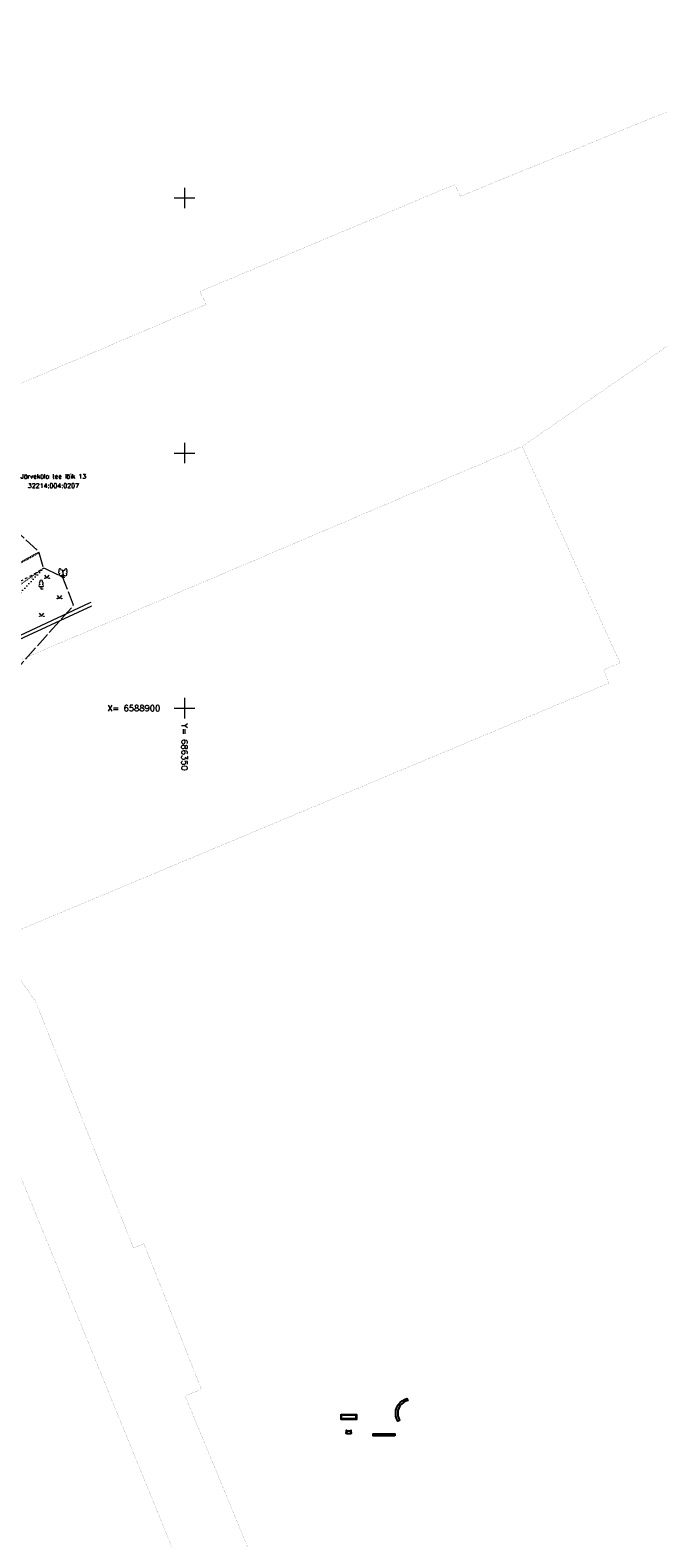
# Model space of a CAD drawing. Header units: metres. Extents: x 685671 to 686635, y 6588408 to 6589199.
# Tile 32 of 34: x 686320 to 686443, y 6588737 to 6589033. Entities that reach past the tile are written whole.
import ezdxf
from ezdxf.enums import TextEntityAlignment as Align

# ---------------------------------------------------------------- set-up
doc = ezdxf.new("R2010")
doc.units = ezdxf.units.M
for name, pattern in [('Kohtla-Järve PPA ühishoone G20$0$AAREKIVI', [0.02001, 0.01, -1e-05, 0.01]), ('Kohtla-Järve PPA ühishoone G20$0$KATASTRIPIIR', [7, 4, -1, 1, -1]), ('Kohtla-Järve PPA ühishoone G20$0$KRUUSKILL', [2, 1, -1]), ('Kohtla-Järve PPA ühishoone G20$0$NOLVAALL', [1.2, 0.2, -1]), ('Kohtla-Järve PPA ühishoone G20$0$NOLVAKRIIPS', [0.02001, 0.01, -1e-05, 0.01]), ('Kohtla-Järve PPA ühishoone G20$0$NOLVAPEAL', [0.02001, 0.01, -1e-05, 0.01]), ('Kohtla-Järve PPA ühishoone G20$0$TOOPIIR', [7, 6, -1])]:
    doc.linetypes.add(name, pattern=pattern)
doc.layers.add('CON_betoontakistus', color=252, linetype='Continuous')
for name, color, linetype, lineweight in [('Kohtla-Järve PPA ühishoone G20$0$HALJASTUS', 250, 'Continuous', 13), ('Kohtla-Järve PPA ühishoone G20$0$PIIR', 224, 'Continuous', 13), ('Kohtla-Järve PPA ühishoone G20$0$PUU', 250, 'Continuous', 13), ('Kohtla-Järve PPA ühishoone G20$0$RELJEEF', 250, 'Continuous', 13), ('Kohtla-Järve PPA ühishoone G20$0$TEE', 250, 'Continuous', 13), ('Kohtla-Järve PPA ühishoone G20$0$TTRASS', 250, 'Continuous', 13), ('Kohtla-Järve PPA ühishoone G20$0$VORK', 250, 'Continuous', 13)]:
    doc.layers.add(name, color=color, linetype=linetype, lineweight=lineweight)
doc.layers.add('Kohtla-Järve PPA ühishoone G20$0$MOOTPIIR', color=250, linetype='Continuous', lineweight=13, plot=False)
doc.styles.add('Kohtla-Järve PPA ühishoone G20$0$romans', font='romans.shx')
doc.linetypes.add('Kohtla-Järve PPA ühishoone G20$0$-T-', pattern='A,10,-1.5,["T",Kohtla-Järve PPA ühishoone G20$0$romans,S=1.4,R=0,X=-0.7,Y=-0.7],-1.5,10,-3', length=26)

# ---------------------------------------------------------------- blocks, each defined once
blk = doc.blocks.new('Kohtla-Järve PPA ühishoone G20$0$LEHTP1')
at = {"layer": 'Kohtla-Järve PPA ühishoone G20$0$PUU', "linetype": 'Continuous'}
for p, q in [((0.48, 0.95), (-0.48, 0.95)), ((0, 0), (0, 0.95)), ((0.76, 0), (0, 0))]:
    blk.add_line(p, q, dxfattribs=at)
for centre, radius, start, end in [((-0.47, 1.42), 0.475, 90.0016, 269.3953), ((-0.34, 2.35), 0.465, 109.02174, 253.14154), ((0, 3.04), 0.554, 332.5799, 207.4201), ((0.34, 2.35), 0.465, 286.85082, 70.98591), ((0.47, 1.42), 0.475, 270.6047, 89.9984)]:
    blk.add_arc(centre, radius, start, end, dxfattribs=at)
blk = doc.blocks.new('Kohtla-Järve PPA ühishoone G20$0$LEHTP2')
at = {"layer": 'Kohtla-Järve PPA ühishoone G20$0$PUU', "linetype": 'Continuous'}
for p, q in [((-0.88, 0.67), (0.01, 1.02)), ((0, 0), (-0.35, 0.88)), ((0, 0), (0.36, 0.88)), ((0.76, 0), (0, 0)), ((0.01, 1.02), (0.89, 0.66))]:
    blk.add_line(p, q, dxfattribs=at)
at = {"layer": 'Kohtla-Järve PPA ühishoone G20$0$PUU', "linetype": 'Continuous', "flags": 128}
blk.add_lwpolyline([(0.01, 2.01), (-0.03, 1.86), (-0.03, 1.82), (-0.01, 1.76), (0.03, 1.69), (0.04, 1.65), (0.01, 1.58), (-0.04, 1.48), (-0.05, 1.43), (-0.04, 1.4), (-0.02, 1.34), (0.05, 1.22), (0.06, 1.18), (0.05, 1.14), (0.02, 1.07), (0.01, 1.02)], dxfattribs=at)
at = {"layer": 'Kohtla-Järve PPA ühishoone G20$0$PUU', "linetype": 'Continuous'}
for centre, radius, start, end in [((-1.26, 2.01), 0.448, 111.43041, 274.49868), ((-1.11, 2.83), 0.512, 111.50269, 232.51731), ((-1.05, 1.12), 0.475, 111.50143, 291.50036), ((-1.11, 2.83), 0.512, 350.48556, 111.50017), ((-0.44, 2.33), 0.448, 308.50412, 111.57247), ((0.01, 1.53), 0.475, 66.76552, 111.50149), ((0.48, 2.32), 0.45, 67.7016, 230.51262), ((1.16, 2.81), 0.512, 67.6168, 188.63142), ((1.07, 1.1), 0.475, 247.61661, 67.61554), ((1.29, 1.99), 0.448, 264.6183, 67.68657), ((1.16, 2.81), 0.512, 306.59966, 67.61428)]:
    blk.add_arc(centre, radius, start, end, dxfattribs=at)
blk = doc.blocks.new('Kohtla-Järve PPA ühishoone G20$0$MURU')
at = {"color": 0, "linetype": 'Continuous'}
for p, q in [((-0.93, 1.21), (0, 0)), ((0, 0), (0.89, 1.21))]:
    blk.add_line(p, q, dxfattribs=at)
for centre in [(-0.8, 0), (0.86, 0)]:
    blk.add_ellipse(centre, major_axis=(0.0778, 0.0778), ratio=1, start_param=5.497787, end_param=11.780972, dxfattribs=at)
blk = doc.blocks.new('Kohtla-Järve PPA ühishoone G20$0$VKORIS')
at = {"color": 0, "linetype": 'Continuous'}
for p, q in [((-4, 0), (4, 0)), ((0, 4), (0, -4))]:
    blk.add_line(p, q, dxfattribs=at)
blk = doc.blocks.new('Kohtla-Järve PPA ühishoone G20')
at = {"layer": 'Kohtla-Järve PPA ühishoone G20$0$MOOTPIIR', "linetype": 'Kohtla-Järve PPA ühishoone G20$0$TOOPIIR', "ltscale": 0.5, "flags": 128}
blk.add_lwpolyline([(686197.58, 6588923.74), (686208.04, 6588905.5), (686210.46, 6588893.94), (686211.56, 6588893.54), (686213.91, 6588885.55), (686215.84, 6588886.04), (686227.99, 6588887.66), (686242.4, 6588889.66), (686255.43, 6588891.97), (686264.24, 6588890.26), (686271.98, 6588880.73), (686278.88, 6588881.8), (686286.48, 6588881.08), (686287.78, 6588878.48), (686290.68, 6588875.17), (686292.56, 6588876.06), (686292.67, 6588876.12), (686293.03, 6588876.41), (686297.21, 6588878.46), (686301.01, 6588880.7), (686301.14, 6588887.42), (686298.66, 6588892.74), (686299.9, 6588895.08), (686304.38, 6588898.67), (686309.54, 6588901.66), (686309.61, 6588901.78), (686315.97, 6588906.39), (686328.27, 6588920.16), (686326.16, 6588925.64), (686322.4, 6588927.46), (686321.53, 6588930.47), (686321.46, 6588930.61), (686317.76, 6588934.06), (686317.59, 6588935.82), (686313.39, 6588945.17), (686310.19, 6588952.92), (686309.24, 6588955.57), (686308.55, 6588957.74), (686308.16, 6588958.76), (686302.61, 6588962.09), (686272.87, 6588956.03), (686260.85, 6588979.27), (686253.03, 6588978.77), (686248.87, 6588976.77), (686248.75, 6588976.69), (686246.05, 6588973.92), (686242.49, 6588971.94), (686238.32, 6588970.16), (686233.87, 6588968.18), (686233.73, 6588968.13), (686226.92, 6588964.76), (686230.76, 6588952.36), (686228.5, 6588944.72), (686215.24, 6588939), (686204.14, 6588936.45), (686202.61, 6588937.07), (686198.58, 6588930.67), (686199.29, 6588929.1), (686199.44, 6588926.94), (686197.57, 6588923.89)], close=True, dxfattribs=at)
at = {"layer": 'Kohtla-Järve PPA ühishoone G20$0$PIIR', "color": 1, "linetype": 'Kohtla-Järve PPA ühishoone G20$0$KATASTRIPIIR', "ltscale": 0.5, "const_width": 0.02, "flags": 128}
for points in [[(686271.24, 6588941.96), (686274.8, 6588910.49), (686281.75, 6588894.04), (686292.44, 6588898.66), (686416.19, 6588951.3), (686435.7, 6588964.79), (686472.6, 6588990.29), (686498.85, 6589008.46), (686518.91, 6589022.29), (686532.44, 6589031.75), (686572.57, 6589059.8), (686611.97, 6589090.97), (686626.25, 6589101.21), (686635.39, 6589107.43), (686615.81, 6589135.24), (686598.86, 6589117.58), (686585.37, 6589109.52), (686566.55, 6589091.66), (686546.39, 6589114.05), (686548.86, 6589103.47), (686563.17, 6589085.58), (686523.59, 6589054.03), (686510.37, 6589072.45), (686501.7, 6589085.57), (686497.99, 6589083.57), (686516.87, 6589052.43), (686494.84, 6589038.24), (686476.07, 6589029.8), (686448.55, 6589018.51), (686404.07, 6589000.33), (686402.97, 6589002.64), (686353.05, 6588981.67), (686354.24, 6588979.13), (686312.39, 6588961.3), (686304.43, 6588979.43), (686288.88, 6589014.17), (686277.21, 6589032.85), (686270.09, 6589028.27), (686292.05, 6588994.74), (686307.6, 6588959.35), (686271.24, 6588941.96)], [(686292.44, 6588898.66), (686312.51, 6588854.38), (686433.23, 6588904.92), (686432.13, 6588907.52), (686435.35, 6588908.88), (686416.19, 6588951.3), (686292.44, 6588898.66)], [(686281.75, 6588894.04), (686313.9, 6588817.9), (686387.96, 6588636.52), (686393.83, 6588611.46), (686397.3, 6588578.58), (686390.61, 6588575.29), (686402.13, 6588550.74), (686419.69, 6588550.98), (686437.21, 6588555), (686425.66, 6588581.85), (686404.43, 6588634.36), (686384.68, 6588678.95), (686372.21, 6588711.77), (686350.12, 6588765.19), (686353.31, 6588766.48), (686342.04, 6588795.01), (686339.99, 6588794.19), (686320.8, 6588842.52), (686312.51, 6588854.38), (686292.44, 6588898.66), (686281.75, 6588894.04)]]:
    blk.add_lwpolyline(points, dxfattribs=at)
at = {"layer": 'Kohtla-Järve PPA ühishoone G20$0$RELJEEF', "linetype": 'Kohtla-Järve PPA ühishoone G20$0$NOLVAKRIIPS', "ltscale": 0.5}
for p, q in [((686321.57, 6588926.89), (686321.63, 6588926.81)), ((686319.94, 6588925.73), (686320.11, 6588925.49)), ((686320.75, 6588926.31), (686320.99, 6588925.98))]:
    blk.add_line(p, q, dxfattribs=at)
at = {"layer": 'Kohtla-Järve PPA ühishoone G20$0$RELJEEF', "linetype": 'Kohtla-Järve PPA ühishoone G20$0$NOLVAPEAL', "ltscale": 0.5, "flags": 128}
blk.add_lwpolyline([(686288.34, 6588914.3), (686294.21, 6588915.51), (686298.78, 6588916.5), (686307.98, 6588919.87), (686316.33, 6588923.18), (686322.39, 6588927.47)], dxfattribs=at)
at = {"layer": 'Kohtla-Järve PPA ühishoone G20$0$RELJEEF', "linetype": 'Kohtla-Järve PPA ühishoone G20$0$NOLVAALL', "ltscale": 0.5, "flags": 128}
blk.add_lwpolyline([(686322.39, 6588927.47), (686316.94, 6588921.69), (686312.87, 6588919.79), (686312.25, 6588919.6), (686308.51, 6588918.42), (686299.2, 6588914.71), (686296.41, 6588913.98), (686288.34, 6588914.3)], dxfattribs=at)
at = {"layer": 'Kohtla-Järve PPA ühishoone G20$0$TEE', "linetype": 'Kohtla-Järve PPA ühishoone G20$0$AAREKIVI', "ltscale": 0.5, "flags": 128}
for points in [[(686286.43, 6588914.73), (686286.47, 6588916.33), (686287.02, 6588917.63), (686287.68, 6588918.46), (686288.4, 6588918.97), (686289.83, 6588919.6), (686296.56, 6588921.13), (686299.31, 6588921.68), (686300.82, 6588922.18), (686308.81, 6588924.97), (686315.22, 6588927.18), (686321.46, 6588930.61)], [(686286.58, 6588914.73), (686286.62, 6588916.3), (686287.15, 6588917.55), (686287.79, 6588918.35), (686288.47, 6588918.83), (686289.88, 6588919.46), (686296.59, 6588920.98), (686299.34, 6588921.54), (686300.87, 6588922.03), (686308.86, 6588924.83), (686315.28, 6588927.04), (686321.54, 6588930.48)]]:
    blk.add_lwpolyline(points, dxfattribs=at)
at = {"layer": 'Kohtla-Järve PPA ühishoone G20$0$TEE', "linetype": 'Kohtla-Järve PPA ühishoone G20$0$KRUUSKILL', "ltscale": 0.5, "flags": 128}
blk.add_lwpolyline([(686286.58, 6588914.73), (686288.1, 6588915.5), (686291.11, 6588916.41), (686297.97, 6588918.21), (686302, 6588919.18), (686310.02, 6588922), (686315.91, 6588924.2), (686317.56, 6588924.75), (686319.81, 6588925.92), (686322.39, 6588927.47)], dxfattribs=at)
at = {"layer": 'Kohtla-Järve PPA ühishoone G20$0$TTRASS', "linetype": 'Kohtla-Järve PPA ühishoone G20$0$-T-', "ltscale": 0.5, "flags": 128}
for points in [[(686275.88, 6588912.21), (686288.72, 6588913.88), (686289.49, 6588913.92), (686289.75, 6588913.83), (686294.34, 6588903.77), (686294.76, 6588903.54), (686331.36, 6588920.64), (686331.67, 6588920.78)], [(686276.07, 6588911.53), (686288.39, 6588913.12), (686289.19, 6588913.15), (686289.38, 6588913.02), (686293.94, 6588902.91), (686294.38, 6588902.72), (686294.95, 6588903.02), (686305.87, 6588908), (686316.76, 6588913.07), (686331.86, 6588920.09)]]:
    blk.add_lwpolyline(points, dxfattribs=at)
at = {"layer": 'Kohtla-Järve PPA ühishoone G20$0$HALJASTUS', "ltscale": 0.5, "xscale": 0.5, "yscale": 0.5, "zscale": 0.5}
for p in [(686323.04, 6588925.47), (686325.5, 6588921.5), (686322, 6588918)]:
    blk.add_blockref('Kohtla-Järve PPA ühishoone G20$0$MURU', p, dxfattribs=at)
at = {"layer": 'Kohtla-Järve PPA ühishoone G20$0$PUU', "ltscale": 0.5, "xscale": 0.5, "yscale": 0.5, "zscale": 0.5}
for name, p in [('Kohtla-Järve PPA ühishoone G20$0$LEHTP2', (686326.16, 6588925.64)), ('Kohtla-Järve PPA ühishoone G20$0$LEHTP1', (686321.91, 6588923.32))]:
    blk.add_blockref(name, p, dxfattribs=at)
at = {"layer": 'Kohtla-Järve PPA ühishoone G20$0$VORK', "xscale": 0.5, "yscale": 0.5, "zscale": 0.5}
for p in [(686350, 6589000), (686350, 6588950), (686350, 6588900)]:
    blk.add_blockref('Kohtla-Järve PPA ühishoone G20$0$VKORIS', p, dxfattribs=at)
at = {"layer": 'Kohtla-Järve PPA ühishoone G20$0$PIIR', "color": 73, "ltscale": 0.5, "style": 'Kohtla-Järve PPA ühishoone G20$0$romans'}
for s, p in [('Järveküla tee lõik 13', (686324.3, 6588945.46)), ('32214:004:0207', (686324.3, 6588943.61))]:
    blk.add_text(s, height=0.9, dxfattribs=at).set_placement(p, align=Align.MIDDLE)
at = {"layer": 'Kohtla-Järve PPA ühishoone G20$0$VORK', "ltscale": 0.5, "style": 'Kohtla-Järve PPA ühishoone G20$0$romans'}
blk.add_text('X= 6588900', height=1.2, dxfattribs=at).set_placement((686334.86, 6588900), align=Align.MIDDLE_LEFT)
blk.add_text('Y= 686350', height=1.2, rotation=270, dxfattribs=at).set_placement((686350, 6588897), align=Align.MIDDLE_LEFT)

msp = doc.modelspace()

# ---------------------------------------------------------------- linework, layer by layer
at = {"layer": 'CON_betoontakistus'}
msp.add_lwpolyline([(686393.215, 6588764.54), (686393.585, 6588764.692), (686393.737, 6588764.322), (686393.387, 6588764.179, 0.4129588), (686391.981, 6588760.79), (686392.155, 6588760.364), (686391.785, 6588760.212), (686391.611, 6588760.638, -0.4109092)], format="xyb", close=True, dxfattribs=at)
for points in [[(686380.678, 6588761.584), (686383.678, 6588761.579), (686383.676, 6588760.579), (686380.676, 6588760.584)], [(686380.778, 6588761.484), (686383.578, 6588761.479), (686383.576, 6588760.679), (686380.776, 6588760.684)], [(686391.205, 6588757.371), (686387.356, 6588757.382), (686386.956, 6588757.384), (686386.955, 6588757.784), (686391.205, 6588757.771)]]:
    msp.add_lwpolyline(points, close=True, dxfattribs=at)
for points in [[(686381.789, 6588758.001), (686381.789, 6588758.401), (686381.689, 6588758.401), (686381.689, 6588758.001)], [(686381.789, 6588758.351), (686382.589, 6588758.351)], [(686382.689, 6588758.001), (686382.689, 6588758.401), (686382.589, 6588758.401), (686382.589, 6588758.001)], [(686381.789, 6588758.001), (686381.789, 6588757.801), (686381.689, 6588757.801), (686381.689, 6588758.001)], [(686381.789, 6588757.801), (686382.589, 6588757.801)], [(686382.689, 6588758.001), (686382.689, 6588757.801), (686382.589, 6588757.801), (686382.589, 6588758.001)]]:
    msp.add_lwpolyline(points, dxfattribs=at)

# ---------------------------------------------------------------- block references
at = {"color": 251, "true_color": 0x636466}
msp.add_blockref('Kohtla-Järve PPA ühishoone G20', (0, 0), dxfattribs=at)

doc.saveas('drawing.dxf')
